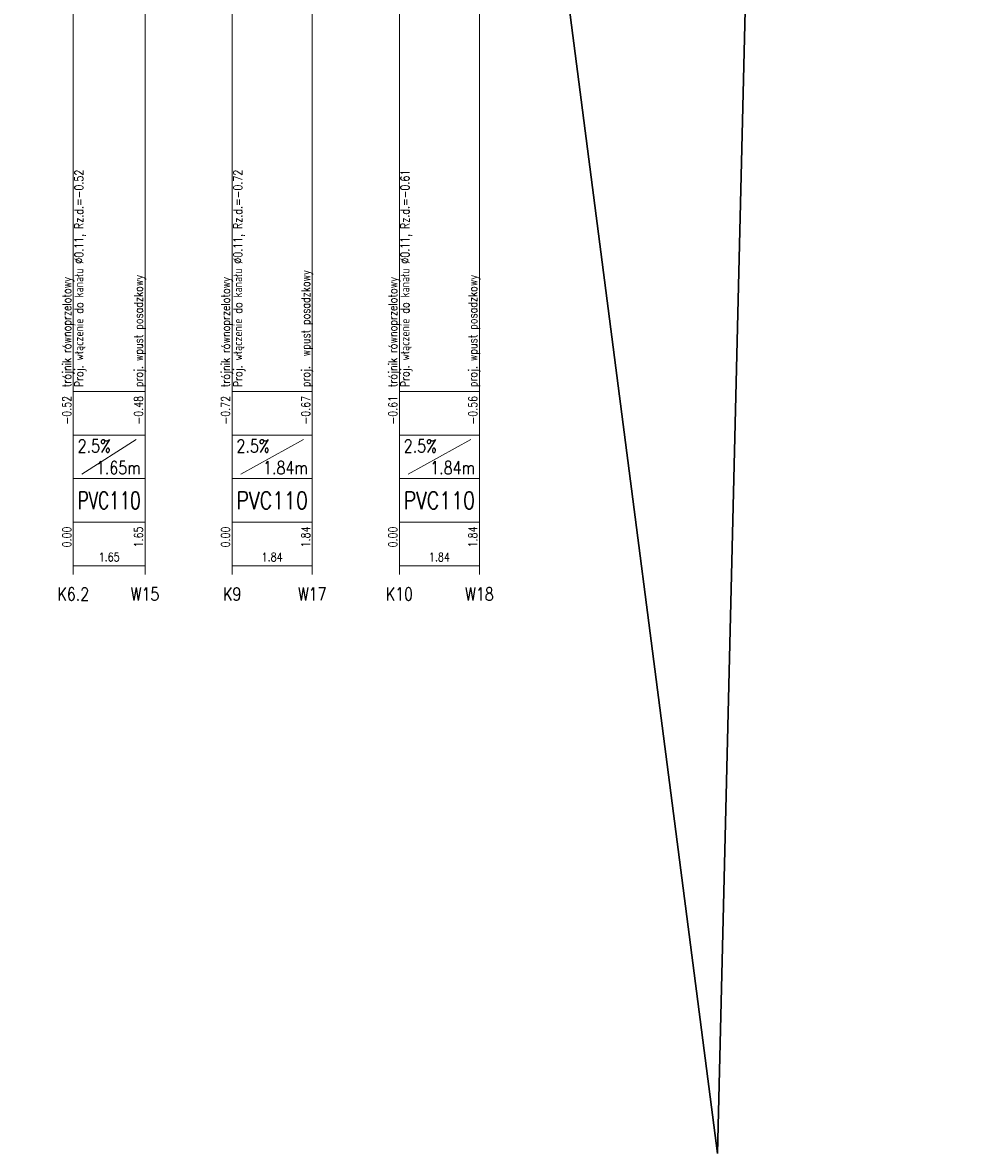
# Model space of a CAD drawing. Header units: millimetres. Extents: x 50853 to 54955, y -8480 to -6058.
# Tile 2 of 28: x 51086 to 51305, y -8480 to -8220. Entities that reach past the tile are written whole.
import ezdxf
from ezdxf.enums import TextEntityAlignment as Align

# ---------------------------------------------------------------- set-up
doc = ezdxf.new("R2010")
doc.units = ezdxf.units.MM
doc.header["$LTSCALE"] = 5
for name, color, linetype, lineweight in [('Liczby', 7, 'Continuous', 20), ('Linie_odn', 7, 'Continuous', 13), ('Linie_tabeli', 7, 'Continuous', 13), ('mm_odwierty', 32, 'Continuous', 20), ('Opis_PZ', 7, 'Continuous', 20), ('Opis_wl', 7, 'Continuous', 20)]:
    doc.layers.add(name, color=color, linetype=linetype, lineweight=lineweight)
doc.styles.add('Styl13', font='SIMPLEX.shx', dxfattribs={"width": 0.8})
doc.styles.add('Styl15', font='SIMPLEX.shx', dxfattribs={"width": 0.8})
doc.styles.add('Styl17', font='SIMPLEX.shx', dxfattribs={"width": 0.8})
doc.styles.add('Styl2', font='SIMPLEX.shx', dxfattribs={"width": 0.8})
doc.styles.add('Styl4', font='SIMPLEX.shx', dxfattribs={"width": 0.8})
doc.styles.add('Styl5', font='SIMPLEX.shx', dxfattribs={"width": 0.8})
doc.styles.add('Styl6', font='SIMPLEX.shx', dxfattribs={"width": 0.8})

msp = doc.modelspace()

# ---------------------------------------------------------------- linework, layer by layer
at = {"layer": 'Linie_odn'}
for points in [[(51098.11, -8304.63), (51098.11, -8154.63)], [(51134.58, -8304.63), (51134.58, -8154.63)], [(51172.97, -8304.63), (51172.97, -8154.63)], [(51114.58, -8304.63), (51114.58, -8160.42)], [(51191.35, -8304.63), (51191.35, -8161.27)], [(51152.97, -8304.63), (51152.97, -8162.38)]]:
    msp.add_lwpolyline(points, dxfattribs=at)
at = {"layer": 'Linie_tabeli'}
for p, q in [((51098.11, -8304.63), (51114.58, -8304.63)), ((51098.11, -8304.63), (51098.11, -8344.63)), ((51098.11, -8304.63), (51098.11, -8314.63)), ((51114.58, -8304.63), (51114.58, -8344.63)), ((51114.58, -8304.63), (51114.58, -8314.63)), ((51134.58, -8304.63), (51152.97, -8304.63)), ((51134.58, -8304.63), (51134.58, -8344.63)), ((51134.58, -8304.63), (51134.58, -8314.63)), ((51152.97, -8304.63), (51152.97, -8344.63)), ((51152.97, -8304.63), (51152.97, -8314.63)), ((51172.97, -8304.63), (51191.35, -8304.63)), ((51172.97, -8304.63), (51172.97, -8344.63)), ((51172.97, -8304.63), (51172.97, -8314.63)), ((51191.35, -8304.63), (51191.35, -8344.63)), ((51191.35, -8304.63), (51191.35, -8314.63)), ((51098.11, -8314.63), (51114.58, -8314.63)), ((51098.11, -8314.63), (51098.11, -8324.63)), ((51114.58, -8314.63), (51114.58, -8324.63)), ((51134.58, -8314.63), (51152.97, -8314.63)), ((51134.58, -8314.63), (51134.58, -8324.63)), ((51152.97, -8314.63), (51152.97, -8324.63)), ((51172.97, -8314.63), (51191.35, -8314.63)), ((51172.97, -8314.63), (51172.97, -8324.63)), ((51191.35, -8314.63), (51191.35, -8324.63)), ((51100.11, -8323.63), (51112.58, -8315.63)), ((51136.58, -8323.63), (51150.97, -8315.63)), ((51174.97, -8323.63), (51189.35, -8315.63)), ((51098.11, -8324.63), (51114.58, -8324.63)), ((51114.58, -8324.63), (51114.58, -8334.63)), ((51134.58, -8324.63), (51152.97, -8324.63)), ((51152.97, -8324.63), (51152.97, -8334.63)), ((51172.97, -8324.63), (51191.35, -8324.63)), ((51191.35, -8324.63), (51191.35, -8334.63)), ((51098.11, -8334.63), (51114.58, -8334.63)), ((51098.11, -8334.63), (51098.11, -8346.63)), ((51114.58, -8334.63), (51114.58, -8346.63)), ((51134.58, -8334.63), (51152.97, -8334.63)), ((51134.58, -8334.63), (51134.58, -8346.63)), ((51152.97, -8334.63), (51152.97, -8346.63)), ((51172.97, -8334.63), (51191.35, -8334.63)), ((51172.97, -8334.63), (51172.97, -8346.63)), ((51191.35, -8334.63), (51191.35, -8346.63)), ((51098.11, -8344.63), (51114.58, -8344.63)), ((51134.58, -8344.63), (51152.97, -8344.63)), ((51172.97, -8344.63), (51191.35, -8344.63))]:
    msp.add_line(p, q, dxfattribs=at)
at = {"layer": 'mm_odwierty', "color": 1, "lineweight": 30}
for p, q in [((51246.02, -8479.55), (51304.77, -6058.36)), ((50934.17, -6067.39), (51246.02, -8479.55))]:
    msp.add_line(p, q, dxfattribs=at)

# ---------------------------------------------------------------- texts
at = {"layer": 'Liczby', "style": 'Styl2', "width": 0.8}
for s, p in [('-0.52', (51097.61, -8305.63)), ('-0.48', (51114.08, -8305.63)), ('-0.72', (51134.08, -8305.63)), ('-0.67', (51152.47, -8305.63)), ('-0.61', (51172.47, -8305.63)), ('-0.56', (51190.85, -8305.63)), ('0.00', (51097.61, -8335.63)), ('1.65', (51114.08, -8335.63)), ('0.00', (51134.08, -8335.63)), ('1.84', (51152.47, -8335.63)), ('0.00', (51172.47, -8335.63)), ('1.84', (51190.85, -8335.63))]:
    msp.add_text(s, height=2, rotation=90, dxfattribs=at).set_placement(p, align=Align.RIGHT)
at = {"layer": 'Liczby', "style": 'Styl4', "width": 0.8}
for p in [(51099.11, -8318.63), (51135.58, -8318.63), (51173.97, -8318.63)]:
    msp.add_text('2.5%', height=3, dxfattribs=at).set_placement(p)
for s, p in [('1.65m', (51113.58, -8323.63)), ('1.84m', (51151.97, -8323.63)), ('1.84m', (51190.35, -8323.63))]:
    msp.add_text(s, height=3, dxfattribs=at).set_placement(p, align=Align.RIGHT)
at = {"layer": 'Liczby', "style": 'Styl5'}
for width, p, p2 in [(0.7035, (51099.11, -8331.63), (51113.58, -8331.63)), (0.796493, (51135.58, -8331.63), (51151.97, -8331.63)), (0.796493, (51173.97, -8331.63), (51190.35, -8331.63))]:
    msp.add_text('PVC110', height=4, dxfattribs=dict(at, width=width)).set_placement(p, p2, align=Align.FIT)
at = {"layer": 'Liczby', "width": 0.8}
for s, height, style, p in [('1.65', 2, 'Styl6', (51106.35, -8343.63)), ('1.84', 2, 'Styl6', (51143.77, -8343.63)), ('1.84', 2, 'Styl6', (51182.16, -8343.63)), ('K6.2', 3, 'Styl13', (51098.11, -8352.63)), ('W15', 3, 'Styl13', (51114.58, -8352.63)), ('K9', 3, 'Styl13', (51134.58, -8352.63)), ('W17', 3, 'Styl13', (51152.97, -8352.63)), ('K10', 3, 'Styl13', (51172.97, -8352.63)), ('W18', 3, 'Styl13', (51191.35, -8352.63))]:
    msp.add_text(s, height=height, dxfattribs=dict(at, style=style)).set_placement(p, align=Align.CENTER)
at = {"layer": 'Opis_PZ', "style": 'Styl15', "width": 0.8}
for s, p in [('trójnik równoprzelotowy', (51097.61, -8303.63)), ('proj. wpust posadzkowy', (51114.08, -8303.63)), ('trójnik równoprzelotowy', (51134.08, -8303.63)), ('proj.  wpust posadzkowy', (51152.47, -8303.63)), ('trójnik równoprzelotowy', (51172.47, -8303.63)), ('proj. wpust posadzkowy', (51190.85, -8303.63))]:
    msp.add_text(s, height=2, rotation=90, dxfattribs=at).set_placement(p)
at = {"layer": 'Opis_wl', "style": 'Styl17', "width": 0.8}
for s, p in [('Proj. włączenie do kanału %%C0.11, Rz.d.=-0.52', (51100.41, -8303.63)), ('Proj. włączenie do kanału %%C0.11, Rz.d.=-0.72', (51136.88, -8303.63)), ('Proj. włączenie do kanału %%C0.11, Rz.d.=-0.61', (51175.27, -8303.63))]:
    msp.add_text(s, height=2, rotation=90, dxfattribs=at).set_placement(p)

doc.saveas('drawing.dxf')
